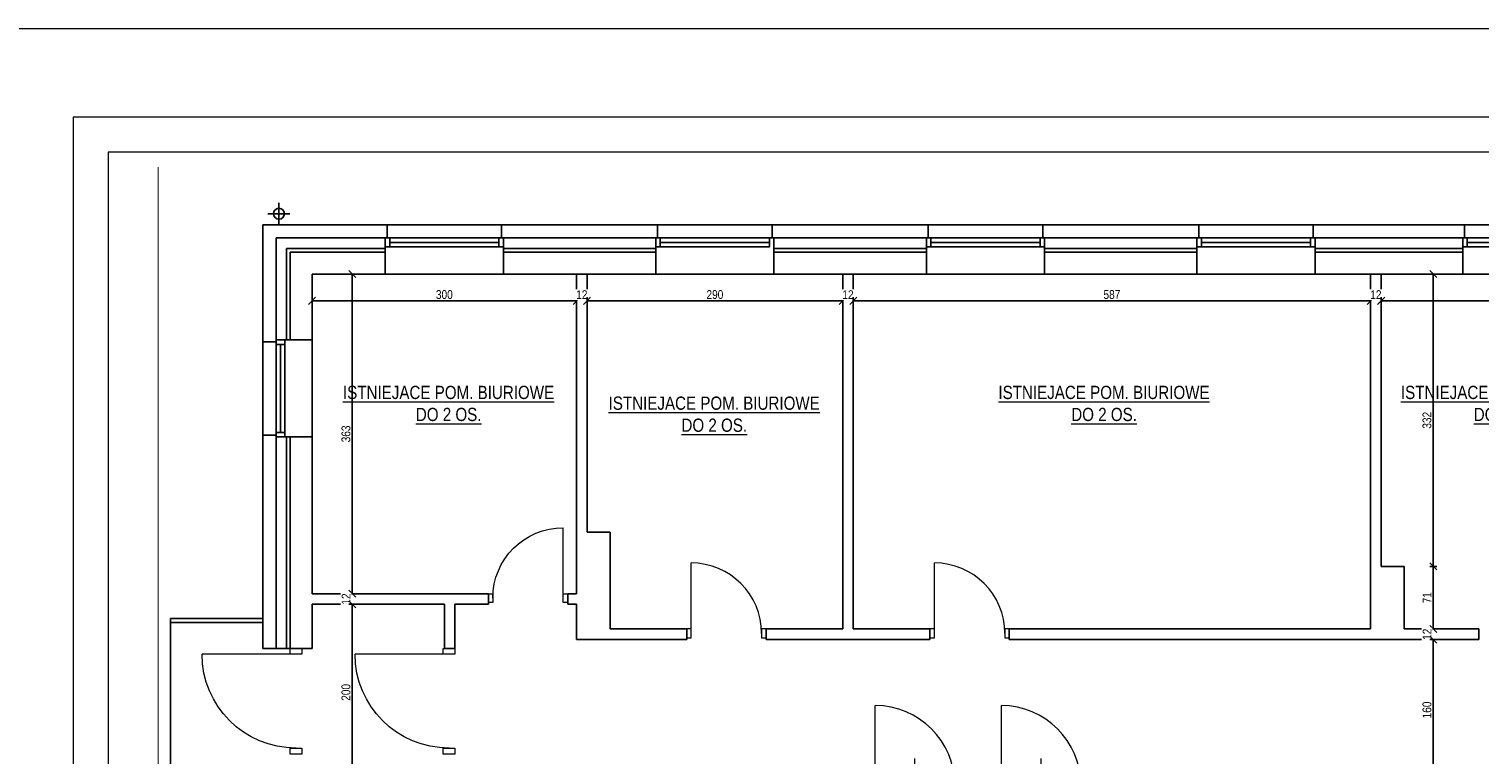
# Model space of a CAD drawing. Header units: millimetres. Extents: x 17147 to 52214, y -18116 to -4632.
# Tile 25 of 186: x 21397 to 23043, y -5455 to -4632. Entities that reach past the tile are written whole.
import ezdxf

# ---------------------------------------------------------------- set-up
doc = ezdxf.new("R2010")
doc.units = ezdxf.units.MM
doc.layers.get('Defpoints').update_dxf_attribs({"color": 6})
for name, color, linetype, lineweight in [('A-opis', 130, 'Continuous', 9), ('A-wymiar', 177, 'Continuous', 0), ('A_DRZWI-OKNA', 4, 'Continuous', 13), ('A_SCIANA_ISTN', 253, 'Continuous', 25)]:
    doc.layers.add(name, color=color, linetype=linetype, lineweight=lineweight)
doc.layers.add('r-ramka', color=7, linetype='Continuous', lineweight=0, true_color=0x727169)
doc.styles.get("Standard").update_dxf_attribs({"font": 'ARIALN.TTF'})
doc.styles.add('wymiary', font='ARIALN.TTF')
doc.dimstyles.new('anka 50', dxfattribs={"dimtxt": 10, "dimasz": 8, "dimexe": 4, "dimexo": 0.0625, "dimgap": 2, "dimtad": 1, "dimdec": 0, "dimzin": 0, "dimdsep": 46, "dimtxsty": 'Standard', "dimblk": 'OBLIQUE', "dimcen": 0.09, "dimclrt": 7, "dimadec": 0, "dimazin": 0, "dimtfac": 1, "dimtdec": 0, "dimtix": 1, "dimtofl": 0, "dimtmove": 0, "dimatfit": 3, "dimldrblk": 'OBLIQUE', "dimfxl": 4, "dimfxlon": 1, "dimtfill": 1, "dimtolj": 1, "dimtzin": 0, "dimarcsym": 0})

# ---------------------------------------------------------------- blocks, each defined once
blk = doc.blocks.new('drzwi 800')
at = {"layer": 'A_DRZWI-OKNA'}
blk.add_line((110028.2, -38030.9), (110028.2, -37950.9), dxfattribs=at)
for points in [[(110023.2, -38035.9), (110028.2, -38035.9), (110028.2, -38025.9), (110023.2, -38025.9)], [(110108.2, -38035.9), (110113.2, -38035.9), (110113.2, -38025.9), (110108.2, -38025.9)]]:
    blk.add_lwpolyline(points, close=True, dxfattribs=at)
blk.add_arc((110028.2, -38030.9), 80, 0, 90, dxfattribs=at)
blk = doc.blocks.new('drzwi 900')
at = {"layer": 'A_DRZWI-OKNA'}
for p, q in [((109811.7, -36602.2), (109901.7, -36602.2)), ((109781.7, -36647.2), (109841.7, -36647.2))]:
    blk.add_line(p, q, dxfattribs=at)
for points in [[(109806.7, -36597.2), (109806.7, -36602.2), (109816.7, -36602.2), (109816.7, -36597.2)], [(109806.7, -36692.2), (109806.7, -36697.2), (109816.7, -36697.2), (109816.7, -36692.2)]]:
    blk.add_lwpolyline(points, close=True, dxfattribs=at)
blk.add_arc((109811.7, -36602.2), 90, 270, 0, dxfattribs=at)
blk = doc.blocks.new('_OBLIQUE')
at = {"color": 0, "linetype": 'ByBlock'}
blk.add_line((-0.5, -0.5), (0.5, 0.5), dxfattribs=at)
blk = doc.blocks.new('*D869')
at = {"layer": 'A-wymiar', "color": 0, "lineweight": -2, "transparency": 16777216}
for p, q in [((21718.5, -4936.5), (21718.5, -4944.5)), ((21718.5, -4940.5), (22018.5, -4940.5)), ((22018.5, -4936.5), (22018.5, -4944.5))]:
    blk.add_line(p, q, dxfattribs=at)
at = {"layer": 'Defpoints', "color": 0, "transparency": 16777216}
for p in [(21718.5, -4910.1), (22018.5, -4910.1), (22018.5, -4940.5)]:
    blk.add_point(p, dxfattribs=at)
at = {"layer": 'A-wymiar', "color": 0, "lineweight": -2, "transparency": 16777216, "xscale": 8, "yscale": 8, "zscale": 8, "rotation": 180}
blk.add_blockref('_OBLIQUE', (21718.5, -4940.5), dxfattribs=at)
at = {"layer": 'A-wymiar', "color": 0, "lineweight": -2, "transparency": 16777216, "xscale": 8, "yscale": 8, "zscale": 8}
blk.add_blockref('_OBLIQUE', (22018.5, -4940.5), dxfattribs=at)
at = {"layer": 'A-wymiar', "color": 7, "transparency": 16777216, "insert": (21868.5, -4933.4), "char_height": 10, "attachment_point": 5, "bg_fill": 3, "box_fill_scale": 1.1, "bg_fill_color": 256, "bg_fill_true_color": 13158600, "bg_fill_transparency": 0}
blk.add_mtext('\\A1;300', dxfattribs=at)
blk = doc.blocks.new('*D870')
at = {"layer": 'A-wymiar', "color": 0, "lineweight": -2, "transparency": 16777216}
for p, q in [((22018.5, -4940.5), (22010.5, -4940.5)), ((22018.5, -4936.5), (22018.5, -4944.5)), ((22030.5, -4936.5), (22030.5, -4944.5)), ((22030.5, -4940.5), (22038.5, -4940.5))]:
    blk.add_line(p, q, dxfattribs=at)
at = {"layer": 'Defpoints', "color": 0, "transparency": 16777216}
for p in [(22018.5, -4910.1), (22030.5, -4910.1)]:
    blk.add_point(p, dxfattribs=at)
at = {"layer": 'A-wymiar', "color": 0, "lineweight": -2, "transparency": 16777216, "xscale": 8, "yscale": 8, "zscale": 8}
blk.add_blockref('_OBLIQUE', (22018.5, -4940.5), dxfattribs=at)
at = {"layer": 'A-wymiar', "color": 0, "lineweight": -2, "transparency": 16777216, "xscale": 8, "yscale": 8, "zscale": 8, "rotation": 180}
blk.add_blockref('_OBLIQUE', (22030.5, -4940.5), dxfattribs=at)
at = {"layer": 'A-wymiar', "color": 7, "transparency": 16777216, "insert": (22024.5, -4933.5), "char_height": 10, "attachment_point": 5, "bg_fill": 3, "box_fill_scale": 1.1, "bg_fill_color": 256, "bg_fill_true_color": 13158600, "bg_fill_transparency": 0}
blk.add_mtext('\\A1;12', dxfattribs=at)
at = {"layer": 'Defpoints', "color": 0, "transparency": 16777216}
blk.add_point((22030.5, -4940.5), dxfattribs=at)
blk = doc.blocks.new('*D871')
at = {"layer": 'A-wymiar', "color": 0, "lineweight": -2, "transparency": 16777216}
for p, q in [((22030.5, -4936.5), (22030.5, -4944.5)), ((22030.5, -4940.5), (22320.5, -4940.5)), ((22320.5, -4936.5), (22320.5, -4944.5))]:
    blk.add_line(p, q, dxfattribs=at)
at = {"layer": 'Defpoints', "color": 0, "transparency": 16777216}
for p in [(22030.5, -4910.1), (22320.5, -4910.1), (22320.5, -4940.5)]:
    blk.add_point(p, dxfattribs=at)
at = {"layer": 'A-wymiar', "color": 0, "lineweight": -2, "transparency": 16777216, "xscale": 8, "yscale": 8, "zscale": 8, "rotation": 180}
blk.add_blockref('_OBLIQUE', (22030.5, -4940.5), dxfattribs=at)
at = {"layer": 'A-wymiar', "color": 0, "lineweight": -2, "transparency": 16777216, "xscale": 8, "yscale": 8, "zscale": 8}
blk.add_blockref('_OBLIQUE', (22320.5, -4940.5), dxfattribs=at)
at = {"layer": 'A-wymiar', "color": 7, "transparency": 16777216, "insert": (22175.5, -4933.4), "char_height": 10, "attachment_point": 5, "bg_fill": 3, "box_fill_scale": 1.1, "bg_fill_color": 256, "bg_fill_true_color": 13158600, "bg_fill_transparency": 0}
blk.add_mtext('\\A1;290', dxfattribs=at)
blk = doc.blocks.new('*D872')
at = {"layer": 'A-wymiar', "color": 0, "lineweight": -2, "transparency": 16777216}
for p, q in [((22320.5, -4940.5), (22312.5, -4940.5)), ((22320.5, -4936.5), (22320.5, -4944.5)), ((22332.5, -4936.5), (22332.5, -4944.5)), ((22332.5, -4940.5), (22340.5, -4940.5))]:
    blk.add_line(p, q, dxfattribs=at)
at = {"layer": 'Defpoints', "color": 0, "transparency": 16777216}
for p in [(22320.5, -4910.1), (22332.5, -4910.1)]:
    blk.add_point(p, dxfattribs=at)
at = {"layer": 'A-wymiar', "color": 0, "lineweight": -2, "transparency": 16777216, "xscale": 8, "yscale": 8, "zscale": 8}
blk.add_blockref('_OBLIQUE', (22320.5, -4940.5), dxfattribs=at)
at = {"layer": 'A-wymiar', "color": 0, "lineweight": -2, "transparency": 16777216, "xscale": 8, "yscale": 8, "zscale": 8, "rotation": 180}
blk.add_blockref('_OBLIQUE', (22332.5, -4940.5), dxfattribs=at)
at = {"layer": 'A-wymiar', "color": 7, "transparency": 16777216, "insert": (22326.5, -4933.5), "char_height": 10, "attachment_point": 5, "bg_fill": 3, "box_fill_scale": 1.1, "bg_fill_color": 256, "bg_fill_true_color": 13158600, "bg_fill_transparency": 0}
blk.add_mtext('\\A1;12', dxfattribs=at)
at = {"layer": 'Defpoints', "color": 0, "transparency": 16777216}
blk.add_point((22332.5, -4940.5), dxfattribs=at)
blk = doc.blocks.new('*D873')
at = {"layer": 'A-wymiar', "color": 0, "lineweight": -2, "transparency": 16777216}
for p, q in [((22332.5, -4936.5), (22332.5, -4944.5)), ((22332.5, -4940.5), (22919.5, -4940.5)), ((22919.5, -4936.5), (22919.5, -4944.5))]:
    blk.add_line(p, q, dxfattribs=at)
at = {"layer": 'Defpoints', "color": 0, "transparency": 16777216}
for p in [(22332.5, -4910.1), (22919.5, -4910.1), (22919.5, -4940.5)]:
    blk.add_point(p, dxfattribs=at)
at = {"layer": 'A-wymiar', "color": 0, "lineweight": -2, "transparency": 16777216, "xscale": 8, "yscale": 8, "zscale": 8, "rotation": 180}
blk.add_blockref('_OBLIQUE', (22332.5, -4940.5), dxfattribs=at)
at = {"layer": 'A-wymiar', "color": 0, "lineweight": -2, "transparency": 16777216, "xscale": 8, "yscale": 8, "zscale": 8}
blk.add_blockref('_OBLIQUE', (22919.5, -4940.5), dxfattribs=at)
at = {"layer": 'A-wymiar', "color": 7, "transparency": 16777216, "insert": (22626, -4933.4), "char_height": 10, "attachment_point": 5, "bg_fill": 3, "box_fill_scale": 1.1, "bg_fill_color": 256, "bg_fill_true_color": 13158600, "bg_fill_transparency": 0}
blk.add_mtext('\\A1;587', dxfattribs=at)
blk = doc.blocks.new('*D874')
at = {"layer": 'A-wymiar', "color": 0, "lineweight": -2, "transparency": 16777216}
for p, q in [((22919.5, -4940.5), (22911.5, -4940.5)), ((22919.5, -4936.5), (22919.5, -4944.5)), ((22931.5, -4936.5), (22931.5, -4944.5)), ((22931.5, -4940.5), (22939.5, -4940.5))]:
    blk.add_line(p, q, dxfattribs=at)
at = {"layer": 'Defpoints', "color": 0, "transparency": 16777216}
for p in [(22919.5, -4910.1), (22931.5, -4910.1)]:
    blk.add_point(p, dxfattribs=at)
at = {"layer": 'A-wymiar', "color": 0, "lineweight": -2, "transparency": 16777216, "xscale": 8, "yscale": 8, "zscale": 8}
blk.add_blockref('_OBLIQUE', (22919.5, -4940.5), dxfattribs=at)
at = {"layer": 'A-wymiar', "color": 0, "lineweight": -2, "transparency": 16777216, "xscale": 8, "yscale": 8, "zscale": 8, "rotation": 180}
blk.add_blockref('_OBLIQUE', (22931.5, -4940.5), dxfattribs=at)
at = {"layer": 'A-wymiar', "color": 7, "transparency": 16777216, "insert": (22925.5, -4933.5), "char_height": 10, "attachment_point": 5, "bg_fill": 3, "box_fill_scale": 1.1, "bg_fill_color": 256, "bg_fill_true_color": 13158600, "bg_fill_transparency": 0}
blk.add_mtext('\\A1;12', dxfattribs=at)
at = {"layer": 'Defpoints', "color": 0, "transparency": 16777216}
blk.add_point((22931.5, -4940.5), dxfattribs=at)
blk = doc.blocks.new('*D875')
at = {"layer": 'A-wymiar', "color": 0, "lineweight": -2, "transparency": 16777216}
for p, q in [((22931.5, -4936.5), (22931.5, -4944.5)), ((22931.5, -4940.5), (23220.5, -4940.5)), ((23220.5, -4936.5), (23220.5, -4944.5))]:
    blk.add_line(p, q, dxfattribs=at)
at = {"layer": 'Defpoints', "color": 0, "transparency": 16777216}
for p in [(22931.5, -4910.1), (23220.5, -4910.1), (23220.5, -4940.5)]:
    blk.add_point(p, dxfattribs=at)
at = {"layer": 'A-wymiar', "color": 0, "lineweight": -2, "transparency": 16777216, "xscale": 8, "yscale": 8, "zscale": 8, "rotation": 180}
blk.add_blockref('_OBLIQUE', (22931.5, -4940.5), dxfattribs=at)
at = {"layer": 'A-wymiar', "color": 0, "lineweight": -2, "transparency": 16777216, "xscale": 8, "yscale": 8, "zscale": 8}
blk.add_blockref('_OBLIQUE', (23220.5, -4940.5), dxfattribs=at)
at = {"layer": 'A-wymiar', "color": 7, "transparency": 16777216, "insert": (23076, -4933.4), "char_height": 10, "attachment_point": 5, "bg_fill": 3, "box_fill_scale": 1.1, "bg_fill_color": 256, "bg_fill_true_color": 13158600, "bg_fill_transparency": 0}
blk.add_mtext('\\A1;289', dxfattribs=at)
blk = doc.blocks.new('*D886')
at = {"layer": 'A-wymiar', "color": 0, "lineweight": -2, "transparency": 16777216}
for p, q in [((22986.6, -4910.1), (22994.6, -4910.1)), ((22990.6, -4910.1), (22990.6, -5242.1)), ((22986.6, -5242.1), (22994.6, -5242.1))]:
    blk.add_line(p, q, dxfattribs=at)
at = {"layer": 'Defpoints', "color": 0, "transparency": 16777216}
for p in [(22931.5, -4910.1), (22931.5, -5242.1), (22990.6, -5242.1)]:
    blk.add_point(p, dxfattribs=at)
at = {"layer": 'A-wymiar', "color": 0, "lineweight": -2, "transparency": 16777216, "xscale": 8, "yscale": 8, "zscale": 8}
for p, rotation in [((22990.6, -4910.1), 90), ((22990.6, -5242.1), 270)]:
    blk.add_blockref('_OBLIQUE', p, dxfattribs=dict(at, rotation=rotation))
at = {"layer": 'A-wymiar', "color": 7, "transparency": 16777216, "insert": (22983.5, -5076.1), "char_height": 10, "attachment_point": 5, "rotation": 90, "bg_fill": 3, "box_fill_scale": 1.1, "bg_fill_color": 256, "bg_fill_true_color": 13158600, "bg_fill_transparency": 0}
blk.add_mtext('\\A1;332', dxfattribs=at)
blk = doc.blocks.new('*D887')
at = {"layer": 'A-wymiar', "color": 0, "lineweight": -2, "transparency": 16777216}
for p, q in [((22986.6, -5242.1), (22994.6, -5242.1)), ((22990.6, -5242.1), (22990.6, -5313.1)), ((22986.6, -5313.1), (22994.6, -5313.1))]:
    blk.add_line(p, q, dxfattribs=at)
at = {"layer": 'Defpoints', "color": 0, "transparency": 16777216}
for p in [(22931.5, -5242.1), (22957.5, -5313.1), (22990.6, -5313.1)]:
    blk.add_point(p, dxfattribs=at)
at = {"layer": 'A-wymiar', "color": 0, "lineweight": -2, "transparency": 16777216, "xscale": 8, "yscale": 8, "zscale": 8}
for p, rotation in [((22990.6, -5242.1), 90), ((22990.6, -5313.1), 270)]:
    blk.add_blockref('_OBLIQUE', p, dxfattribs=dict(at, rotation=rotation))
at = {"layer": 'A-wymiar', "color": 7, "transparency": 16777216, "insert": (22983.6, -5277.6), "char_height": 10, "attachment_point": 5, "rotation": 90, "bg_fill": 3, "box_fill_scale": 1.1, "bg_fill_color": 256, "bg_fill_true_color": 13158600, "bg_fill_transparency": 0}
blk.add_mtext('\\A1;71', dxfattribs=at)
blk = doc.blocks.new('*D888')
at = {"layer": 'A-wymiar', "color": 0, "lineweight": -2, "transparency": 16777216}
for p, q in [((22986.6, -5313.1), (22994.6, -5313.1)), ((22990.6, -5313.1), (22990.6, -5305.1)), ((22990.6, -5325.1), (22986.6, -5325.1)), ((22990.6, -5325.1), (22990.6, -5333.1))]:
    blk.add_line(p, q, dxfattribs=at)
at = {"layer": 'Defpoints', "color": 0, "transparency": 16777216}
blk.add_point((22957.5, -5313.1), dxfattribs=at)
at = {"layer": 'A-wymiar', "color": 0, "lineweight": -2, "transparency": 16777216, "xscale": 8, "yscale": 8, "zscale": 8}
for p, rotation in [((22990.6, -5313.1), 270), ((22990.6, -5325.1), 90)]:
    blk.add_blockref('_OBLIQUE', p, dxfattribs=dict(at, rotation=rotation))
at = {"layer": 'A-wymiar', "color": 7, "transparency": 16777216, "insert": (22983.6, -5319.1), "char_height": 10, "attachment_point": 5, "rotation": 90, "bg_fill": 3, "box_fill_scale": 1.1, "bg_fill_color": 256, "bg_fill_true_color": 13158600, "bg_fill_transparency": 0}
blk.add_mtext('\\A1;12', dxfattribs=at)
at = {"layer": 'Defpoints', "color": 0, "transparency": 16777216}
blk.add_point((22990.6, -5325.1), dxfattribs=at)
blk.add_point((22990.6, -5325.1), dxfattribs=at)
blk = doc.blocks.new('*D889')
at = {"layer": 'A-wymiar', "color": 0, "lineweight": -2, "transparency": 16777216}
for p, q in [((22990.6, -5325.1), (22986.6, -5325.1)), ((22990.6, -5325.1), (22990.6, -5485.1)), ((22986.6, -5485.1), (22994.6, -5485.1))]:
    blk.add_line(p, q, dxfattribs=at)
at = {"layer": 'Defpoints', "color": 0, "transparency": 16777216}
for p in [(22990.6, -5325.1), (22855.5, -5485.1), (22990.6, -5485.1)]:
    blk.add_point(p, dxfattribs=at)
at = {"layer": 'A-wymiar', "color": 0, "lineweight": -2, "transparency": 16777216, "xscale": 8, "yscale": 8, "zscale": 8}
for p, rotation in [((22990.6, -5325.1), 90), ((22990.6, -5485.1), 270)]:
    blk.add_blockref('_OBLIQUE', p, dxfattribs=dict(at, rotation=rotation))
at = {"layer": 'A-wymiar', "color": 7, "transparency": 16777216, "insert": (22983.5, -5405.1), "char_height": 10, "attachment_point": 5, "rotation": 90, "bg_fill": 3, "box_fill_scale": 1.1, "bg_fill_color": 256, "bg_fill_true_color": 13158600, "bg_fill_transparency": 0}
blk.add_mtext('\\A1;160', dxfattribs=at)
blk = doc.blocks.new('*D892')
at = {"layer": 'A-wymiar', "color": 0, "lineweight": -2, "transparency": 16777216}
for p, q in [((21760, -4910.1), (21768, -4910.1)), ((21764, -4910.1), (21764, -5273.1)), ((21760, -5273.1), (21768, -5273.1))]:
    blk.add_line(p, q, dxfattribs=at)
at = {"layer": 'Defpoints', "color": 0, "transparency": 16777216}
for p in [(21718.5, -4910.1), (21718.5, -5273.1), (21764, -5273.1)]:
    blk.add_point(p, dxfattribs=at)
at = {"layer": 'A-wymiar', "color": 0, "lineweight": -2, "transparency": 16777216, "xscale": 8, "yscale": 8, "zscale": 8}
for p, rotation in [((21764, -4910.1), 90), ((21764, -5273.1), 270)]:
    blk.add_blockref('_OBLIQUE', p, dxfattribs=dict(at, rotation=rotation))
at = {"layer": 'A-wymiar', "color": 7, "transparency": 16777216, "insert": (21756.9, -5091.6), "char_height": 10, "attachment_point": 5, "rotation": 90, "bg_fill": 3, "box_fill_scale": 1.1, "bg_fill_color": 256, "bg_fill_true_color": 13158600, "bg_fill_transparency": 0}
blk.add_mtext('\\A1;363', dxfattribs=at)
blk = doc.blocks.new('*D893')
at = {"layer": 'A-wymiar', "color": 0, "lineweight": -2, "transparency": 16777216}
for p, q in [((21760, -5273.1), (21768, -5273.1)), ((21764, -5273.1), (21764, -5265.1)), ((21760, -5285.1), (21768, -5285.1)), ((21764, -5285.1), (21764, -5293.1))]:
    blk.add_line(p, q, dxfattribs=at)
at = {"layer": 'Defpoints', "color": 0, "transparency": 16777216}
for p in [(21718.5, -5273.1), (21718.5, -5285.1)]:
    blk.add_point(p, dxfattribs=at)
at = {"layer": 'A-wymiar', "color": 0, "lineweight": -2, "transparency": 16777216, "xscale": 8, "yscale": 8, "zscale": 8}
for p, rotation in [((21764, -5273.1), 270), ((21764, -5285.1), 90)]:
    blk.add_blockref('_OBLIQUE', p, dxfattribs=dict(at, rotation=rotation))
at = {"layer": 'A-wymiar', "color": 7, "transparency": 16777216, "insert": (21757, -5279.1), "char_height": 10, "attachment_point": 5, "rotation": 90, "bg_fill": 3, "box_fill_scale": 1.1, "bg_fill_color": 256, "bg_fill_true_color": 13158600, "bg_fill_transparency": 0}
blk.add_mtext('\\A1;12', dxfattribs=at)
at = {"layer": 'Defpoints', "color": 0, "transparency": 16777216}
blk.add_point((21764, -5285.1), dxfattribs=at)
blk = doc.blocks.new('*D894')
at = {"layer": 'A-wymiar', "color": 0, "lineweight": -2, "transparency": 16777216}
for p, q in [((21760, -5285.1), (21768, -5285.1)), ((21764, -5285.1), (21764, -5485.1)), ((21760, -5485.1), (21768, -5485.1))]:
    blk.add_line(p, q, dxfattribs=at)
at = {"layer": 'Defpoints', "color": 0, "transparency": 16777216}
for p in [(21718.5, -5285.1), (21718.5, -5485.1), (21764, -5485.1)]:
    blk.add_point(p, dxfattribs=at)
at = {"layer": 'A-wymiar', "color": 0, "lineweight": -2, "transparency": 16777216, "xscale": 8, "yscale": 8, "zscale": 8}
for p, rotation in [((21764, -5285.1), 90), ((21764, -5485.1), 270)]:
    blk.add_blockref('_OBLIQUE', p, dxfattribs=dict(at, rotation=rotation))
at = {"layer": 'A-wymiar', "color": 7, "transparency": 16777216, "insert": (21756.9, -5385.1), "char_height": 10, "attachment_point": 5, "rotation": 90, "bg_fill": 3, "box_fill_scale": 1.1, "bg_fill_color": 256, "bg_fill_true_color": 13158600, "bg_fill_transparency": 0}
blk.add_mtext('\\A1;200', dxfattribs=at)

msp = doc.modelspace()

# ---------------------------------------------------------------- linework, layer by layer
at = {"layer": 'A-opis', "color": 251, "true_color": 0x616161, "const_width": 1}
msp.add_lwpolyline([(21543.8, -4788.6), (21543.8, -6729.6)], dxfattribs=at)
at = {"layer": 'A_SCIANA_ISTN'}
for p, q in [((21680.8, -4854.1), (21680.8, -4829.1)), ((21668.3, -4841.6), (21693.3, -4841.6)), ((21662.5, -4854.1), (21662.5, -4986.9)), ((21803.5, -4854.1), (21662.5, -4854.1)), ((21677.5, -4869.1), (21677.5, -4986.9)), ((22415.5, -4869.1), (21677.5, -4869.1)), ((21801.5, -4910.1), (21801.5, -4869.1)), ((21803.5, -4869.1), (21803.5, -4854.1)), ((21933.5, -4869.1), (21933.5, -4854.1)), ((22110.5, -4854.1), (21933.5, -4854.1)), ((21935.5, -4910.1), (21935.5, -4869.1)), ((22108.5, -4910.1), (22108.5, -4869.1)), ((22110.5, -4869.1), (22110.5, -4854.1)), ((22417.5, -4854.1), (22240.5, -4854.1)), ((22240.5, -4869.1), (22240.5, -4854.1)), ((22242.5, -4910.1), (22242.5, -4869.1)), ((22415.5, -4910.1), (22415.5, -4869.1)), ((22417.5, -4869.1), (22417.5, -4854.1)), ((22547.5, -4869.1), (22547.5, -4854.1)), ((22724.5, -4854.1), (22547.5, -4854.1)), ((22549.5, -4910.1), (22549.5, -4869.1)), ((22724.5, -4869.1), (22549.5, -4869.1)), ((22722.5, -4910.1), (22722.5, -4869.1)), ((22724.5, -4869.1), (22724.5, -4854.1)), ((23026, -4854.1), (22854.5, -4854.1)), ((22854.5, -4869.1), (22854.5, -4854.1)), ((23026, -4854.1), (22854.5, -4854.1)), ((23024, -4869.1), (22854.5, -4869.1)), ((23024, -4869.1), (22854.5, -4869.1)), ((22856.5, -4910.1), (22856.5, -4869.1)), ((23024, -4910.1), (23024, -4869.1)), ((23024, -4910.1), (23024, -4869.1)), ((23026, -4869.1), (23026, -4854.1)), ((23026, -4869.1), (23026, -4854.1)), ((21689.5, -4881.1), (21689.5, -4984.9)), ((21801.5, -4881.1), (21689.5, -4881.1)), ((21693.5, -4885.1), (21693.5, -4984.9)), ((21801.5, -4885.1), (21693.5, -4885.1)), ((22108.5, -4881.1), (21935.5, -4881.1)), ((22108.5, -4885.1), (21935.5, -4885.1)), ((22415.5, -4881.1), (22242.5, -4881.1)), ((22415.5, -4885.1), (22242.5, -4885.1)), ((22722.5, -4881.1), (22549.5, -4881.1)), ((22722.5, -4885.1), (22549.5, -4885.1)), ((23024, -4881.1), (22856.5, -4881.1)), ((23024, -4881.1), (22856.5, -4881.1)), ((23024, -4885.1), (22856.5, -4885.1)), ((23024, -4885.1), (22856.5, -4885.1)), ((21718.5, -4910.1), (21718.5, -4984.9)), ((21801.5, -4910.1), (21718.5, -4910.1)), ((22018.5, -4910.1), (21935.5, -4910.1)), ((22108.5, -4910.1), (22030.5, -4910.1)), ((22320.5, -4910.1), (22242.5, -4910.1)), ((22320.5, -4910.1), (22320.5, -5313.1)), ((22320.5, -4910.1), (22320.5, -5113)), ((22415.5, -4910.1), (22332.5, -4910.1)), ((22332.5, -4910.1), (22332.5, -5313.1)), ((22332.5, -4910.1), (22332.5, -5113)), ((22722.5, -4910.1), (22549.5, -4910.1)), ((22919.5, -4910.1), (22856.5, -4910.1)), ((22919.5, -4910.1), (22856.5, -4910.1)), ((22919.5, -4910.1), (22919.5, -5313.1)), ((22919.5, -4910.1), (22919.5, -5313.1)), ((23024, -4910.1), (22931.5, -4910.1)), ((22931.5, -4910.1), (22931.5, -5242.1)), ((23024, -4910.1), (22931.5, -4910.1)), ((22931.5, -4910.1), (22931.5, -5242.1)), ((21718.5, -4984.9), (21677.5, -4984.9)), ((21677.5, -4986.9), (21662.5, -4986.9)), ((21662.5, -5092.9), (21662.5, -5335.1)), ((21677.5, -5092.9), (21662.5, -5092.9)), ((21677.5, -5092.9), (21677.5, -5335.1)), ((21718.5, -5094.9), (21677.5, -5094.9)), ((21689.5, -5094.9), (21689.5, -5335.1)), ((21693.5, -5094.9), (21693.5, -5335.1)), ((21718.5, -5094.9), (21718.5, -5273.1)), ((22056.5, -5203.1), (22056.5, -5313.1)), ((22957.5, -5242.1), (22931.5, -5242.1)), ((22957.5, -5242.1), (22931.5, -5242.1)), ((22957.5, -5242.1), (22957.5, -5313.1)), ((22957.5, -5242.1), (22957.5, -5313.1)), ((21918.5, -5273.1), (21718.5, -5273.1)), ((21918.5, -5273.1), (21918.5, -5285.1)), ((22008.5, -5273.1), (22008.5, -5285.1)), ((22018.5, -5273.1), (22008.5, -5273.1)), ((21718.5, -5285.1), (21718.5, -5335.1)), ((21868.5, -5285.1), (21718.5, -5285.1)), ((21868.5, -5285.1), (21868.5, -5335.1)), ((21918.5, -5285.1), (21880.5, -5285.1)), ((21880.5, -5285.1), (21880.5, -5335.1)), ((22018.5, -5285.1), (22008.5, -5285.1)), ((22018.5, -5285.1), (22018.5, -5325.1)), ((22143.5, -5313.1), (22056.5, -5313.1)), ((22143.5, -5313.1), (22143.5, -5325.1)), ((22233.5, -5313.1), (22233.5, -5325.1)), ((22320.5, -5313.1), (22233.5, -5313.1)), ((22419.5, -5313.1), (22332.5, -5313.1)), ((22419.5, -5313.1), (22419.5, -5325.1)), ((22919.5, -5313.1), (22509.5, -5313.1)), ((22509.5, -5313.1), (22509.5, -5325.1)), ((22919.5, -5313.1), (22509.5, -5313.1)), ((23042.5, -5313.1), (22957.5, -5313.1)), ((23042.5, -5313.1), (23042.5, -5325.1)), ((22143.5, -5325.1), (22018.5, -5325.1)), ((22419.5, -5325.1), (22233.5, -5325.1)), ((23042.5, -5325.1), (22509.5, -5325.1)), ((21868.5, -5335.1), (21880.5, -5335.1))]:
    msp.add_line(p, q, dxfattribs=at)
at = {"layer": 'A_SCIANA_ISTN', "color": 4}
for p, q in [((21806.5, -4874.1), (21930.5, -4874.1)), ((22113.5, -4874.1), (22237.5, -4874.1)), ((22420.5, -4874.1), (22544.5, -4874.1)), ((22727.5, -4874.1), (22851.5, -4874.1)), ((23029, -4874.1), (23153, -4874.1)), ((21682.5, -5089.9), (21682.5, -4989.9))]:
    msp.add_line(p, q, dxfattribs=at)
for points in [[(21801.5, -4869.1), (21806.5, -4869.1), (21806.5, -4879.1), (21801.5, -4879.1)], [(21806.5, -4879.1), (21930.5, -4879.1), (21930.5, -4869.1), (21806.5, -4869.1)], [(21930.5, -4869.1), (21935.5, -4869.1), (21935.5, -4879.1), (21930.5, -4879.1)], [(22108.5, -4869.1), (22113.5, -4869.1), (22113.5, -4879.1), (22108.5, -4879.1)], [(22113.5, -4879.1), (22237.5, -4879.1), (22237.5, -4869.1), (22113.5, -4869.1)], [(22415.5, -4869.1), (22420.5, -4869.1), (22420.5, -4879.1), (22415.5, -4879.1)], [(22420.5, -4879.1), (22544.5, -4879.1), (22544.5, -4869.1), (22420.5, -4869.1)], [(22544.5, -4869.1), (22549.5, -4869.1), (22549.5, -4879.1), (22544.5, -4879.1)], [(22722.5, -4869.1), (22727.5, -4869.1), (22727.5, -4879.1), (22722.5, -4879.1)], [(22727.5, -4879.1), (22851.5, -4879.1), (22851.5, -4869.1), (22727.5, -4869.1)], [(22851.5, -4869.1), (22856.5, -4869.1), (22856.5, -4879.1), (22851.5, -4879.1)], [(23024, -4869.1), (23029, -4869.1), (23029, -4879.1), (23024, -4879.1)], [(23024, -4869.1), (23029, -4869.1), (23029, -4879.1), (23024, -4879.1)], [(23029, -4879.1), (23153, -4879.1), (23153, -4869.1), (23029, -4869.1)], [(21677.5, -4989.9), (21677.5, -4984.9), (21687.5, -4984.9), (21687.5, -4989.9)], [(21687.5, -5089.9), (21687.5, -4989.9), (21677.5, -4989.9), (21677.5, -5089.9)], [(21677.5, -5094.9), (21677.5, -5089.9), (21687.5, -5089.9), (21687.5, -5094.9)]]:
    msp.add_lwpolyline(points, close=True, dxfattribs=at)
at = {"layer": 'A_SCIANA_ISTN'}
for points in [[(21803.5, -4854.1), (25265.5, -4854.1)], [(25265.5, -4910.1), (21801.5, -4910.1)], [(22018.5, -4910.1), (22018.5, -5203.1)], [(22030.5, -5203.1), (22030.5, -4910.1)], [(21718.5, -4984.9), (21718.5, -5094.9)], [(21662.5, -4986.9), (21662.5, -5092.9)], [(22018.5, -5273.1), (22018.5, -5203.1)], [(22030.5, -5203.1), (22056.5, -5203.1)], [(21557.6, -5301.4), (21557.6, -5491.4), (21662.5, -5491.4)], [(21557.6, -5301.4), (21662.5, -5301.4)], [(21718.5, -5335.1), (21662.5, -5335.1)], [(21868.5, -5335.1), (21868.5, -5335.1), (21880.5, -5335.1), (21880.5, -5335.1), (21868.5, -5335.1)]]:
    msp.add_lwpolyline(points, dxfattribs=at)
at = {"layer": 'A_SCIANA_ISTN', "color": 4}
msp.add_lwpolyline([(22242.5, -4869.1), (22242.5, -4879.1)], dxfattribs=at)
at = {"layer": 'A_SCIANA_ISTN'}
msp.add_lwpolyline([(21557.6, -5301.4), (21662.5, -5301.4), (21662.5, -5305.7), (21557.6, -5305.7)], close=True, dxfattribs=at)
msp.add_circle((21680.8, -4841.6), 6.25, dxfattribs=at)
at = {"layer": 'r-ramka'}
for points in [[(25547.2, -7601.8), (25547.2, -4631.8), (21347.2, -4631.8), (21347.2, -7601.8)], [(25447.2, -7501.8), (25447.2, -4731.8), (21447.2, -4731.8), (21447.2, -7501.8), (25447.2, -7501.8), (25447.2, -4731.8)], [(25407.2, -7461.8), (25407.2, -4771.8), (21487.2, -4771.8), (21487.2, -7461.8), (25407.2, -7461.8), (25407.2, -4771.8)]]:
    msp.add_lwpolyline(points, dxfattribs=at)

# ---------------------------------------------------------------- block references
at = {"layer": 'A_SCIANA_ISTN', "xscale": -1}
msp.add_blockref('drzwi 800', (132031.7, 32752.8), dxfattribs=at)
at = {"layer": 'A_SCIANA_ISTN'}
for p in [(-87879.7, 32712.8), (-87603.7, 32712.8)]:
    msp.add_blockref('drzwi 800', p, dxfattribs=at)
at = {"layer": 'A_SCIANA_ISTN', "xscale": -1.333333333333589, "yscale": 1.333333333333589, "zscale": 1.333333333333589, "rotation": 90}
msp.add_blockref('drzwi 800', (-29007.6, 141362.5), dxfattribs=at)
at = {"layer": 'A_SCIANA_ISTN', "rotation": 90}
for p in [(-14244.7, -115301.8), (-14101.6, -115301.8)]:
    msp.add_blockref('drzwi 900', p, dxfattribs=at)

# ---------------------------------------------------------------- texts
at = {"layer": 'A-opis', "color": 156, "true_color": 0x0f468a, "char_height": 15, "attachment_point": 1, "style": 'wymiary'}
for insert in [(21746.1, -5037), (22047.5, -5049.2), (22489.8, -5037), (22946.5, -5037)]:
    msp.add_mtext_dynamic_manual_height_columns('\\pi7.3978;{\\LISTNIEJACE POM. BIURIOWE\\P\\pi90.072;DO 2 OS.}', width=251.88, gutter_width=12.5, heights=[0], dxfattribs=dict(at, insert=insert))

# ---------------------------------------------------------------- next in the draw order: dimensions: what is measured, and where the dimension line sits
at = {"layer": 'A-wymiar'}
dim = msp.add_linear_dim(base=(22018.5, -4940.5), p1=(21718.5, -4910.1), p2=(22018.5, -4910.1), dimstyle='anka 50', dxfattribs=at)
dim.commit()
dim.dimension.update_dxf_attribs({"geometry": '*D869', "text_midpoint": (21868.5, -4933.4)})

# ---------------------------------------------------------------- next in the draw order: dimensions: what is measured, and where the dimension line sits
dim = msp.add_linear_dim(base=(21764, -5273.1), p1=(21718.5, -4910.1), p2=(21718.5, -5273.1), angle=90, dimstyle='anka 50', dxfattribs=at)
dim.commit()
dim.dimension.update_dxf_attribs({"geometry": '*D892', "text_midpoint": (21756.9, -5091.6)})
dim = msp.add_linear_dim(base=(22030.5, -4940.5), p1=(22018.5, -4910.1), p2=(22030.5, -4910.1), dimstyle='anka 50', override={"dimtmove": 1}, dxfattribs=at)
dim.commit()
dim.dimension.update_dxf_attribs({"geometry": '*D870', "text_midpoint": (22024.5, -4933.5)})

# ---------------------------------------------------------------- next in the draw order: dimensions: what is measured, and where the dimension line sits
dim = msp.add_linear_dim(base=(22320.5, -4940.5), p1=(22030.5, -4910.1), p2=(22320.5, -4910.1), dimstyle='anka 50', override={"dimtmove": 1}, dxfattribs=at)
dim.commit()
dim.dimension.update_dxf_attribs({"geometry": '*D871', "text_midpoint": (22175.5, -4933.4)})
dim = msp.add_linear_dim(base=(21764, -5285.1), p1=(21718.5, -5273.1), p2=(21718.5, -5285.1), angle=90, dimstyle='anka 50', override={"dimtmove": 1}, dxfattribs=at)
dim.commit()
dim.dimension.update_dxf_attribs({"geometry": '*D893', "text_midpoint": (21757, -5279.1)})

# ---------------------------------------------------------------- next in the draw order: dimensions: what is measured, and where the dimension line sits
dim = msp.add_linear_dim(base=(22332.5, -4940.5), p1=(22320.5, -4910.1), p2=(22332.5, -4910.1), dimstyle='anka 50', override={"dimtmove": 1}, dxfattribs=at)
dim.commit()
dim.dimension.update_dxf_attribs({"geometry": '*D872', "text_midpoint": (22326.5, -4933.5)})
dim = msp.add_linear_dim(base=(21764, -5485.1), p1=(21718.5, -5285.1), p2=(21718.5, -5485.1), angle=90, dimstyle='anka 50', override={"dimtmove": 1}, dxfattribs=at)
dim.commit()
dim.dimension.update_dxf_attribs({"geometry": '*D894', "text_midpoint": (21756.9, -5385.1)})

# ---------------------------------------------------------------- next in the draw order: block references
at = {"layer": 'A_SCIANA_ISTN', "xscale": -1.333333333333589, "yscale": 1.333333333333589, "zscale": 1.333333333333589, "rotation": 90}
msp.add_blockref('drzwi 800', (-28834, 141362.5), dxfattribs=at)

# ---------------------------------------------------------------- next in the draw order: dimensions: what is measured, and where the dimension line sits
at = {"layer": 'A-wymiar'}
dim = msp.add_linear_dim(base=(22919.5, -4940.5), p1=(22332.5, -4910.1), p2=(22919.5, -4910.1), dimstyle='anka 50', override={"dimtmove": 1}, dxfattribs=at)
dim.commit()
dim.dimension.update_dxf_attribs({"geometry": '*D873', "text_midpoint": (22626, -4933.4)})

# ---------------------------------------------------------------- next in the draw order: dimensions: what is measured, and where the dimension line sits
dim = msp.add_linear_dim(base=(22931.5, -4940.5), p1=(22919.5, -4910.1), p2=(22931.5, -4910.1), dimstyle='anka 50', override={"dimtmove": 1}, dxfattribs=at)
dim.commit()
dim.dimension.update_dxf_attribs({"geometry": '*D874', "text_midpoint": (22925.5, -4933.5)})

# ---------------------------------------------------------------- next in the draw order: dimensions: what is measured, and where the dimension line sits
dim = msp.add_linear_dim(base=(23220.5, -4940.5), p1=(22931.5, -4910.1), p2=(23220.5, -4910.1), dimstyle='anka 50', override={"dimtmove": 1}, dxfattribs=at)
dim.commit()
dim.dimension.update_dxf_attribs({"geometry": '*D875', "text_midpoint": (23076, -4933.4)})

# ---------------------------------------------------------------- next in the draw order: dimensions: what is measured, and where the dimension line sits
dim = msp.add_linear_dim(base=(22990.6, -5242.1), p1=(22931.5, -4910.1), p2=(22931.5, -5242.1), angle=90, dimstyle='anka 50', dxfattribs=at)
dim.commit()
dim.dimension.update_dxf_attribs({"geometry": '*D886', "text_midpoint": (22983.5, -5076.1)})

# ---------------------------------------------------------------- next in the draw order: dimensions: what is measured, and where the dimension line sits
dim = msp.add_linear_dim(base=(22990.6, -5313.1), p1=(22931.5, -5242.1), p2=(22957.5, -5313.1), angle=90, dimstyle='anka 50', override={"dimtmove": 1}, dxfattribs=at)
dim.commit()
dim.dimension.update_dxf_attribs({"geometry": '*D887', "text_midpoint": (22983.6, -5277.6)})

# ---------------------------------------------------------------- next in the draw order: dimensions: what is measured, and where the dimension line sits
dim = msp.add_linear_dim(base=(22990.6, -5325.1), p1=(22957.5, -5313.1), p2=(22990.6, -5325.1), angle=90, dimstyle='anka 50', override={"dimtmove": 1}, dxfattribs=at)
dim.commit()
dim.dimension.update_dxf_attribs({"geometry": '*D888', "text_midpoint": (22983.6, -5319.1)})

# ---------------------------------------------------------------- next in the draw order: dimensions: what is measured, and where the dimension line sits
dim = msp.add_linear_dim(base=(22990.6, -5485.1), p1=(22990.6, -5325.1), p2=(22855.5, -5485.1), angle=90, dimstyle='anka 50', override={"dimtmove": 1}, dxfattribs=at)
dim.commit()
dim.dimension.update_dxf_attribs({"geometry": '*D889', "text_midpoint": (22983.5, -5405.1)})

doc.saveas('drawing.dxf')
